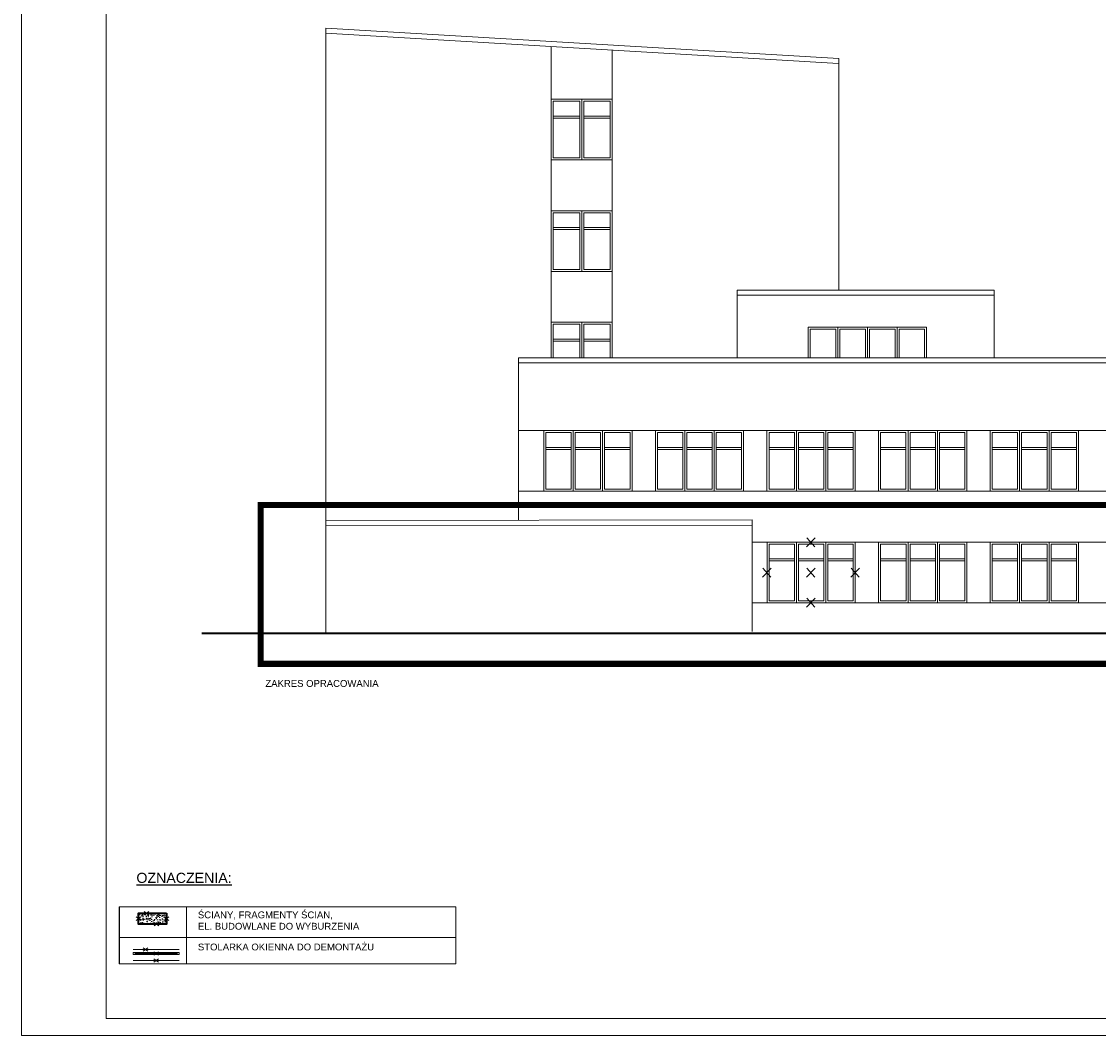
# Model space of a CAD drawing. Header units: millimetres. Extents: x 14577 to 21277, y 19393 to 25333.
# Tile 1 of 19: x 14577 to 17762, y 19393 to 22392. Entities that reach past the tile are written whole.
import ezdxf

# ---------------------------------------------------------------- set-up
doc = ezdxf.new("R2010")
doc.units = ezdxf.units.MM
doc.linetypes.add('ACAD_ISO02W100', pattern=[15, 12, -3])
doc.linetypes.add('DASHED2', pattern=[0.375, 0.25, -0.125])
for name, color, linetype, lineweight in [('DEMONTARZE', 86, 'Continuous', 18), ('SQ_Opisy', 7, 'Continuous', 18), ('SQ_PROJ.Ściany', 7, 'Continuous', 35), ('SQ_Wyburzenia', 94, 'Continuous', 18), ('SQ_ZAKRES_OPRACOWANIA', 7, 'ACAD_ISO02W100', 20)]:
    doc.layers.add(name, color=color, linetype=linetype, lineweight=lineweight)
doc.layers.add('SQ_ELEWACJE', color=7, linetype='Continuous', lineweight=5, true_color=0x3b3b3b)
doc.layers.add('SQ_TAB RAMKA', color=7, linetype='Continuous')
doc.styles.add('SQ_Arial', font='arial.ttf')

# ---------------------------------------------------------------- blocks, each defined once
blk = doc.blocks.new('OKNA 180X162 ELEWACJA')
at = {"layer": 'SQ_ELEWACJE'}
for p, q in [((72876, 7634.9), (72876, 7466.9)), ((72882, 7640.9), (72882, 7460.9)), ((72888, 7634.9), (72888, 7466.9)), ((72963, 7634.9), (72963, 7466.9)), ((72969, 7640.9), (72969, 7460.9)), ((72975, 7634.9), (72975, 7466.9)), ((72801, 7590.9), (72876, 7590.9)), ((72801, 7584.9), (72876, 7584.9)), ((72888, 7590.9), (72963, 7590.9)), ((72888, 7584.9), (72963, 7584.9)), ((72975, 7590.9), (73050, 7590.9)), ((72975, 7584.9), (73050, 7584.9))]:
    blk.add_line(p, q, dxfattribs=at)
blk.add_lwpolyline([(72795, 7640.9), (73056, 7640.9), (73056, 7460.9), (72795, 7460.9)], close=True, dxfattribs=at)
for points in [[(72876, 7466.9), (72801, 7466.9), (72801, 7634.9), (72876, 7634.9)], [(72888, 7634.9), (72963, 7634.9)], [(72975, 7634.9), (73050, 7634.9), (73050, 7466.9), (72975, 7466.9)], [(72963, 7466.9), (72888, 7466.9)]]:
    blk.add_lwpolyline(points, dxfattribs=at)

msp = doc.modelspace()

# ---------------------------------------------------------------- hatches: boundary and pattern name
at = {"layer": 'SQ_Wyburzenia', "linetype": 'Continuous'}
h = msp.add_hatch(dxfattribs=at)
h.set_pattern_fill('AR-CONC', color=256, scale=0.1, angle=-90)
h.set_pattern_definition([(320, (-262.06, 676.17), (-1.593909, -18.218467), [1.905, -20.955]), (265, (-262.06, 676.17), (19.105685, 3.524342), [1.524, -16.764058]), (10.451445, (-262.193, 674.652), (17.511775, -14.694125), [1.619001, -17.809024]), (316.1842, (-256.98, 676.17), (-4.204233, -27.107904), [2.8575, -31.4325]), (6.63556, (-257.33, 673.911), (24.742612, -23.740413), [2.428502, -26.71356]), (261.18415, (-256.98, 676.17), (24.742612, -23.740413), [2.285997, -25.145973]), (291, (-258.25, 673.63), (-10.22652, -15.161439), [1.905, -20.955]), (236, (-258.25, 673.63), (18.418797, -6.180203), [1.524, -16.764]), (341.451445, (-259.103, 672.367), (8.192277, -21.341642), [1.619001, -17.808994]), (307.5, (-262.0606, 676.1705), (8.4555039, -0.3088603), [0, -16.5608, 0, -17.018, 0, -16.8275]), (277.5, (-262.061, 676.1705), (10.0180575, -6.6819663), [0, -9.7028, 0, -16.1798, 0, -6.4135]), (237.5, (-262.0606, 681.835), (-0.5728744, -13.5590595), [0, -6.35, 0, -19.812, 0, -26.289]), (227.5, (-262.061, 684.375), (2.542649, -14.812918), [0, -8.255, 0, -13.1572, 0, -18.669])])
h.paths.add_polyline_path([(15006.4, 19722.8), (15006.3, 19738.7), (15006.3, 19754.5), (14923, 19754.5), (14923, 19722.8)])

# ---------------------------------------------------------------- linework, layer by layer
msp.add_lwpolyline([(14865.7, 19774.1), (14865.7, 19604.8)])
at = {"layer": 'DEMONTARZE', "color": 240, "true_color": 0xed1f24}
for p, q in [((16898.8, 20838.4), (16924.4, 20865.5)), ((16899.6, 20865), (16923.6, 20838.6)), ((16768.3, 20748.4), (16793.9, 20775.5)), ((16769.1, 20775), (16793.1, 20748.6)), ((16898.8, 20748.4), (16924.4, 20775.5)), ((16899.6, 20775), (16923.6, 20748.6)), ((17029.3, 20748.4), (17054.9, 20775.5)), ((17030.1, 20775), (17054.1, 20748.6)), ((16898.6, 20659.9), (16924.3, 20687)), ((16899.4, 20686.5), (16923.4, 20660)), ((14916, 19743.7), (14930, 19733.7)), ((14930, 19743.7), (14916, 19733.7)), ((14939.9, 19759.5), (14953.9, 19749.6)), ((14953.9, 19759.5), (14939.9, 19749.6)), ((14999.3, 19743.7), (15013.4, 19733.7)), ((15013.4, 19743.7), (14999.3, 19733.7)), ((14969.5, 19727.8), (14983.6, 19717.9)), ((14983.6, 19727.8), (14969.5, 19717.9)), ((14936.9, 19652.3), (14951, 19642.3)), ((14951, 19652.3), (14936.9, 19642.3)), ((14968.6, 19640.3), (14982.7, 19630.3)), ((14982.7, 19640.3), (14968.6, 19630.3)), ((14968.6, 19620.3), (14982.7, 19610.3)), ((14982.7, 19620.3), (14968.6, 19610.3))]:
    msp.add_line(p, q, dxfattribs=at)
at = {"layer": 'SQ_ELEWACJE'}
for p, q in [((15475.9, 22357.7), (16992.9, 22267.7)), ((15476.8, 20582.7), (15476.8, 22372.7)), ((15476.8, 22372.7), (16993.8, 22282.7)), ((16143.8, 21397.9), (16143.8, 22318.1)), ((16323.8, 21397.9), (16323.8, 22307.4)), ((16993.8, 21597.9), (16993.8, 22282.7)), ((16227.8, 22156.7), (16227.8, 21988.7)), ((16233.8, 22162.7), (16233.8, 21982.7)), ((16239.8, 22156.7), (16239.8, 21988.7)), ((16149.8, 22112.7), (16227.8, 22112.7)), ((16149.8, 22106.7), (16227.8, 22106.7)), ((16239.8, 22112.7), (16317.8, 22112.7)), ((16239.8, 22106.7), (16317.8, 22106.7)), ((16227.8, 21826.7), (16227.8, 21658.7)), ((16233.8, 21832.7), (16233.8, 21652.7)), ((16239.8, 21826.7), (16239.8, 21658.7)), ((16149.8, 21782.7), (16227.8, 21782.7)), ((16239.8, 21782.7), (16317.8, 21782.7)), ((16149.8, 21776.7), (16227.8, 21776.7)), ((16239.8, 21776.7), (16317.8, 21776.7)), ((16693.8, 21397.9), (16693.8, 21597.9)), ((17453.8, 21597.9), (16693.8, 21597.9)), ((17453.8, 21397.9), (17453.8, 21597.9)), ((17453.8, 21582.9), (16693.8, 21582.9)), ((16227.8, 21496.7), (16227.8, 21397.9)), ((16233.8, 21502.7), (16233.8, 21397.9)), ((16239.8, 21496.7), (16239.8, 21397.9)), ((16985.3, 21481.9), (16985.3, 21397.9)), ((16991.3, 21487.9), (16991.3, 21397.9)), ((16997.3, 21481.9), (16997.3, 21397.9)), ((17072.8, 21397.9), (17072.8, 21481.9)), ((17078.8, 21397.9), (17078.8, 21487.9)), ((17084.8, 21397.9), (17084.8, 21481.9)), ((17160.3, 21397.9), (17160.3, 21481.9)), ((17166.3, 21397.9), (17166.3, 21487.9)), ((17172.3, 21397.9), (17172.3, 21481.9)), ((16149.8, 21452.7), (16227.8, 21452.7)), ((16149.8, 21446.7), (16227.8, 21446.7)), ((16239.8, 21452.7), (16317.8, 21452.7)), ((16239.8, 21446.7), (16317.8, 21446.7)), ((16046.8, 20916.9), (16046.8, 21397.9)), ((20790.1, 21397.9), (16046.8, 21397.9)), ((20790.1, 21382.9), (16046.8, 21382.9)), ((16046.8, 21182.7), (20741.2, 21182.7)), ((16046.8, 21002.7), (20741.2, 21002.7)), ((15476.8, 20916.1), (16738.3, 20917.9)), ((15476.9, 20901.1), (16738.3, 20902.9)), ((16738.3, 20917.9), (16738.3, 20587.9)), ((16738.3, 20852.7), (20741.2, 20852.7)), ((17192.8, 20846.7), (17192.8, 20678.7)), ((17198.8, 20852.7), (17198.8, 20672.7)), ((17204.8, 20846.7), (17204.8, 20678.7)), ((17279.8, 20846.7), (17279.8, 20678.7)), ((17285.8, 20852.7), (17285.8, 20672.7)), ((17291.8, 20846.7), (17291.8, 20678.7)), ((17117.8, 20802.7), (17192.8, 20802.7)), ((17117.8, 20796.7), (17192.8, 20796.7)), ((17204.8, 20802.7), (17279.8, 20802.7)), ((17204.8, 20796.7), (17279.8, 20796.7)), ((17291.8, 20802.7), (17366.8, 20802.7)), ((17291.8, 20796.7), (17366.8, 20796.7)), ((16738.3, 20672.7), (20741.2, 20672.7))]:
    msp.add_line(p, q, dxfattribs=at)
at = {"layer": 'SQ_ELEWACJE', "color": 251, "true_color": 0x696969}
for points in [[(16143.8, 22162.7), (16323.8, 22162.7), (16323.8, 21982.7), (16143.8, 21982.7)], [(16143.8, 21832.7), (16323.8, 21832.7), (16323.8, 21652.7), (16143.8, 21652.7)], [(17111.8, 20852.7), (17372.8, 20852.7), (17372.8, 20672.7), (17111.8, 20672.7)]]:
    msp.add_lwpolyline(points, close=True, dxfattribs=at)
for points in [[(16227.8, 21988.7), (16149.8, 21988.7), (16149.8, 22156.7), (16227.8, 22156.7)], [(16239.8, 22156.7), (16317.8, 22156.7), (16317.8, 21988.7), (16239.8, 21988.7)], [(16227.8, 21658.7), (16149.8, 21658.7), (16149.8, 21826.7), (16227.8, 21826.7)], [(16239.8, 21826.7), (16317.8, 21826.7), (16317.8, 21658.7), (16239.8, 21658.7)], [(16143.8, 21397.9), (16143.8, 21502.7), (16323.8, 21502.7), (16323.8, 21397.9)], [(16149.8, 21397.9), (16149.8, 21496.7), (16227.8, 21496.7)], [(16239.8, 21496.7), (16317.8, 21496.7), (16317.8, 21397.9)], [(16903.8, 21397.9), (16903.8, 21487.9), (17253.8, 21487.9), (17253.8, 21397.9)], [(16909.8, 21397.9), (16909.8, 21481.9), (16985.3, 21481.9)], [(16997.3, 21481.9), (17072.8, 21481.9)], [(17084.8, 21481.9), (17160.3, 21481.9)], [(17172.3, 21481.9), (17247.8, 21481.9), (17247.8, 21397.9)], [(17192.8, 20678.7), (17117.8, 20678.7), (17117.8, 20846.7), (17192.8, 20846.7)], [(17204.8, 20846.7), (17279.8, 20846.7)], [(17291.8, 20846.7), (17366.8, 20846.7), (17366.8, 20678.7), (17291.8, 20678.7)], [(17279.8, 20678.7), (17204.8, 20678.7)]]:
    msp.add_lwpolyline(points, dxfattribs=at)
at = {"layer": 'SQ_Opisy', "color": 7}
for p, q in [((14577.4, 19393.2), (14577.4, 25333.2)), ((14827.4, 19443.2), (14827.4, 25283.2)), ((21227.4, 19443.2), (14827.4, 19443.2)), ((21277.4, 19393.2), (14577.4, 19393.2))]:
    msp.add_line(p, q, dxfattribs=at)
at = {"layer": 'SQ_Opisy', "lineweight": 9}
for p, q in [((14865.7, 19774.1), (15862.1, 19774.1)), ((14865.7, 19683), (15862.1, 19683)), ((14865.7, 19604.8), (15862.1, 19604.8)), ((14865.7, 19604.8), (15862.1, 19604.8))]:
    msp.add_line(p, q, dxfattribs=at)
for points in [[(15065.7, 19604.8), (15065.7, 19774.1)], [(15862.1, 19604.8), (15862.1, 19774.1)]]:
    msp.add_lwpolyline(points, dxfattribs=at)
at = {"layer": 'SQ_PROJ.Ściany'}
msp.add_line((15110.1, 20582.7), (20790.1, 20582.7), dxfattribs=at)
at = {"layer": 'SQ_Wyburzenia'}
for p, q in [((16781.8, 20852.7), (17042.8, 20852.7)), ((16781.8, 20672.7), (16781.8, 20852.7)), ((16787.8, 20678.7), (16787.8, 20846.7)), ((16787.8, 20846.7), (16862.8, 20846.7)), ((16862.8, 20846.7), (16862.8, 20678.7)), ((16868.8, 20852.7), (16868.8, 20672.7)), ((16874.8, 20846.7), (16949.8, 20846.7)), ((16874.8, 20846.7), (16874.8, 20678.7)), ((16949.8, 20846.7), (16949.8, 20678.7)), ((16955.8, 20852.7), (16955.8, 20672.7)), ((16961.8, 20846.7), (17036.8, 20846.7)), ((16961.8, 20846.7), (16961.8, 20678.7)), ((17036.8, 20846.7), (17036.8, 20678.7)), ((17042.8, 20852.7), (17042.8, 20672.7)), ((16787.8, 20802.7), (16862.8, 20802.7)), ((16787.8, 20796.7), (16862.8, 20796.7)), ((16874.8, 20802.7), (16949.8, 20802.7)), ((16874.8, 20796.7), (16949.8, 20796.7)), ((16961.8, 20802.7), (17036.8, 20802.7)), ((16961.8, 20796.7), (17036.8, 20796.7)), ((17042.8, 20672.7), (16781.8, 20672.7)), ((16862.8, 20678.7), (16787.8, 20678.7)), ((16949.8, 20678.7), (16874.8, 20678.7)), ((17036.8, 20678.7), (16961.8, 20678.7)), ((14907.8, 19632.3), (15037.4, 19632.3)), ((14913.8, 19638.3), (15037.4, 19638.3)), ((14913.8, 19635.3), (15037.4, 19635.3))]:
    msp.add_line(p, q, dxfattribs=at)
for points in [[(16781.8, 20852.7), (17042.8, 20852.7), (17042.8, 20672.7), (16781.8, 20672.7)], [(14913.8, 19632.3), (14913.8, 19638.3), (14907.8, 19638.3), (14907.8, 19632.3)], [(15043.4, 19632.3), (15043.4, 19638.3), (15037.4, 19638.3), (15037.4, 19632.3)]]:
    msp.add_lwpolyline(points, close=True, dxfattribs=at)
for points in [[(16949.8, 20678.7), (16874.8, 20678.7)], [(15043.4, 19647.3), (14907.8, 19647.3)], [(15043.4, 19615.3), (14907.8, 19615.3)]]:
    msp.add_lwpolyline(points, dxfattribs=at)
at = {"layer": 'SQ_Wyburzenia', "lineweight": 35}
msp.add_lwpolyline([(15006.4, 19754.5), (15006.4, 19722.8), (14923, 19722.8), (14923, 19754.5)], close=True, dxfattribs=at)
at = {"layer": 'SQ_ZAKRES_OPRACOWANIA', "color": 251, "linetype": 'DASHED2', "ltscale": 100, "true_color": 0x636466, "const_width": 18}
msp.add_lwpolyline([(15284.7, 20962), (20914.4, 20962), (20914.4, 20492.5), (15284.7, 20492.5)], close=True, dxfattribs=at)

# ---------------------------------------------------------------- block references
at = {"layer": 'SQ_ELEWACJE'}
for p in [(-56673.3, 13541.8), (-56343.3, 13541.8), (-56013.3, 13541.8), (-55683.3, 13541.8), (-55353.3, 13541.8), (-55353.3, 13211.8)]:
    msp.add_blockref('OKNA 180X162 ELEWACJA', p, dxfattribs=at)

# ---------------------------------------------------------------- texts
at = {"layer": 'SQ_TAB RAMKA', "style": 'SQ_Arial'}
msp.add_text('%%UOZNACZENIA:', height=30, dxfattribs=at).set_placement((14917.1, 19844.4))
at = {"layer": 'SQ_TAB RAMKA', "insert": (15298.4, 20444.5), "char_height": 20.16, "attachment_point": 1, "style": 'SQ_Arial'}
msp.add_mtext_dynamic_manual_height_columns('ZAKRES OPRACOWANIA', width=960.086, gutter_width=86.7, heights=[0], dxfattribs=at)
at = {"layer": 'SQ_TAB RAMKA', "char_height": 20.16, "width": 960.086, "attachment_point": 1, "style": 'SQ_Arial'}
for s, insert in [('ŚCIANY, FRAGMENTY ŚCIAN, \\PEL. BUDOWLANE DO WYBURZENIA', (15098.9, 19760)), ('STOLARKA OKIENNA DO DEMONTAŻU', (15098.9, 19665))]:
    msp.add_mtext(s, dxfattribs=dict(at, insert=insert))

doc.saveas('drawing.dxf')
